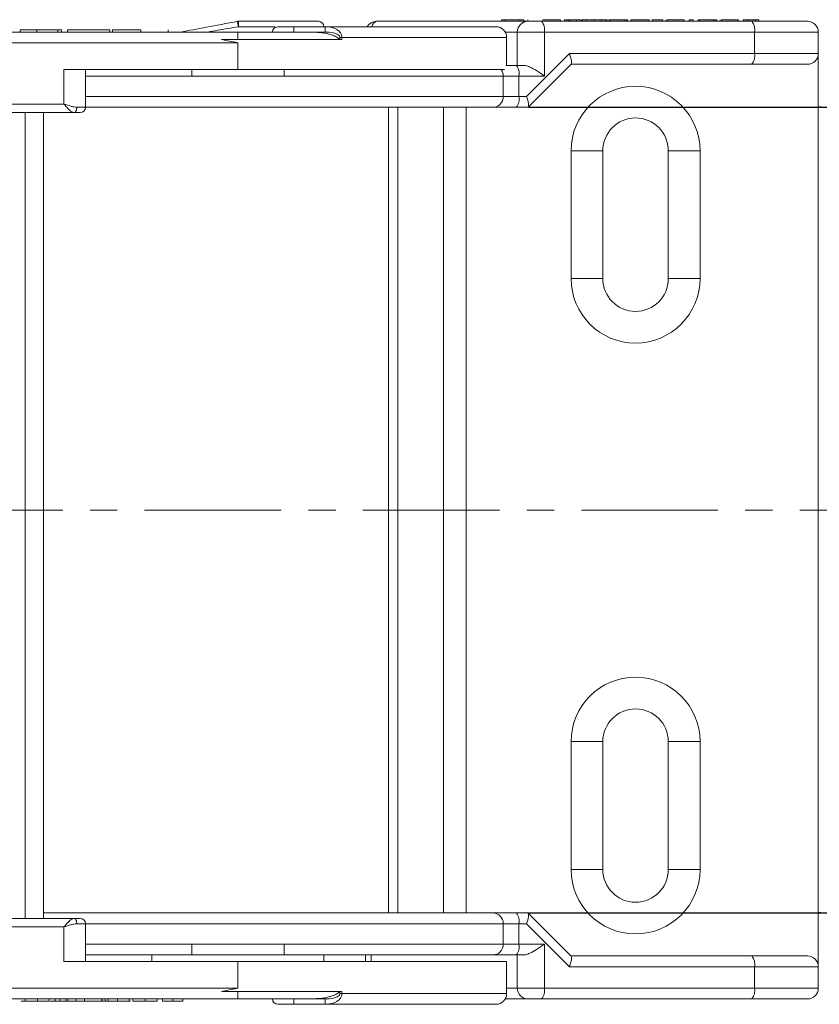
# Model space of a CAD drawing. Header units: millimetres. Extents: x 8853 to 11418, y 45 to 1005.
# Tile 178 of 256: x 11157 to 11231, y 263 to 355. Entities that reach past the tile are written whole.
import ezdxf

# ---------------------------------------------------------------- set-up
doc = ezdxf.new("R2010")
doc.units = ezdxf.units.MM
doc.linetypes.add('CENTERX2', pattern=[20.32, 12.7, -2.54, 2.54, -2.54])
doc.styles.get("Standard").update_dxf_attribs({"font": '仿宋_GB2312_0.TTF', "width": 0.8})
doc.dimstyles.new('ISO-35.1', dxfattribs={"dimtxt": 9, "dimasz": 7.5, "dimexe": 5, "dimexo": 0.625, "dimgap": 2.5, "dimtad": 1, "dimdsep": 46, "dimtxsty": 'Standard', "dimcen": 2.5, "dimadec": 0, "dimazin": 0, "dimtfac": 1, "dimtmove": 0, "dimatfit": 3, "dimfxl": 0, "dimarcsym": 0})

# ---------------------------------------------------------------- blocks, each defined once
blk = doc.blocks.new('*D75')
at = {"color": 0, "lineweight": -2, "transparency": 16777216}
for p, q in [((11204.295, 346.671), (11303.523, 346.671)), ((11298.523, 339.171), (11298.523, 279.171)), ((11204.182, 271.671), (11303.523, 271.671))]:
    blk.add_line(p, q, dxfattribs=at)
at = {"color": 0, "lineweight": 9, "transparency": 16777216}
for points in [[(11297.273, 339.171), (11299.773, 339.171), (11298.523, 346.671)], [(11297.273, 279.171), (11299.773, 279.171), (11298.523, 271.671)]]:
    blk.add_solid(points, dxfattribs=at)
at = {"layer": 'Defpoints', "color": 0, "lineweight": 9, "transparency": 16777216}
for p in [(11203.67, 346.671), (11203.557, 271.671), (11298.523, 271.671)]:
    blk.add_point(p, dxfattribs=at)
at = {"color": 0, "lineweight": 9, "transparency": 16777216, "insert": (11291.523, 309.171), "char_height": 9, "attachment_point": 5, "rotation": 90}
blk.add_mtext('75', dxfattribs=at)

msp = doc.modelspace()

# ---------------------------------------------------------------- linework, layer by layer
at = {"color": 7, "linetype": 'Continuous', "lineweight": 15}
for p, q in [((11201.756, 354.821), (11201.756, 354.671)), ((11201.756, 354.821), (11202.087, 354.821)), ((11202.087, 354.821), (11203.459, 354.821)), ((11202.087, 354.821), (11202.087, 354.671)), ((11203.459, 354.821), (11203.459, 354.671)), ((11203.459, 354.821), (11203.813, 354.821)), ((11203.813, 354.821), (11203.813, 354.671)), ((11204.206, 354.821), (11204.206, 354.671)), ((11205.571, 354.821), (11207.248, 354.821)), ((11207.248, 354.821), (11207.248, 354.671)), ((11207.617, 354.821), (11207.963, 354.821)), ((11207.617, 354.821), (11207.617, 354.671)), ((11207.963, 354.821), (11207.963, 354.671)), ((11208.129, 354.821), (11208.129, 354.671)), ((11208.742, 354.821), (11208.742, 354.671)), ((11208.742, 354.821), (11209.054, 354.821)), ((11209.054, 354.671), (11209.054, 354.821)), ((11209.054, 354.671), (11209.054, 354.821)), ((11209.181, 354.821), (11209.181, 354.671)), ((11209.181, 354.821), (11209.253, 354.821)), ((11209.629, 354.821), (11209.253, 354.821)), ((11209.253, 354.671), (11209.253, 354.821)), ((11209.629, 354.821), (11209.629, 354.671)), ((11210.36, 354.821), (11210.36, 354.671)), ((11211.044, 354.821), (11211.044, 354.671)), ((11211.456, 354.821), (11211.044, 354.821)), ((11211.456, 354.821), (11211.456, 354.671)), ((11211.456, 354.821), (11211.575, 354.821)), ((11211.575, 354.821), (11211.575, 354.671)), ((11211.737, 354.821), (11211.737, 354.671)), ((11211.86, 354.821), (11211.86, 354.671)), ((11211.86, 354.821), (11213.159, 354.821)), ((11213.159, 354.671), (11213.159, 354.821)), ((11213.412, 354.821), (11213.159, 354.821)), ((11213.412, 354.821), (11213.412, 354.671)), ((11213.412, 354.821), (11213.469, 354.821)), ((11213.469, 354.821), (11213.469, 354.671)), ((11213.786, 354.821), (11213.786, 354.671)), ((11213.786, 354.821), (11215.476, 354.821)), ((11215.476, 354.821), (11215.476, 354.671)), ((11215.763, 354.821), (11216.749, 354.821)), ((11215.763, 354.821), (11215.763, 354.671)), ((11216.749, 354.671), (11216.749, 354.821)), ((11217.031, 354.821), (11217.031, 354.671)), ((11217.158, 354.821), (11217.158, 354.671)), ((11217.163, 354.821), (11218.708, 354.821)), ((11218.708, 354.671), (11218.708, 354.821)), ((11218.74, 354.821), (11218.74, 354.671)), ((11219.21, 354.821), (11219.21, 354.671)), ((11219.21, 354.821), (11219.575, 354.821)), ((11219.575, 354.671), (11219.575, 354.821)), ((11220.052, 354.821), (11220.052, 354.671)), ((11220.175, 354.821), (11221.474, 354.821)), ((11220.175, 354.821), (11220.175, 354.671)), ((11221.474, 354.671), (11221.474, 354.821)), ((11221.727, 354.821), (11221.474, 354.821)), ((11221.727, 354.821), (11221.727, 354.671)), ((11221.727, 354.821), (11221.784, 354.821)), ((11221.784, 354.821), (11221.784, 354.671)), ((11222.102, 354.821), (11222.102, 354.671)), ((11222.229, 354.821), (11222.229, 354.671)), ((11222.234, 354.821), (11223.779, 354.821)), ((11223.779, 354.671), (11223.779, 354.821)), ((11223.811, 354.821), (11223.811, 354.671)), ((11224.247, 354.821), (11224.594, 354.821)), ((11224.247, 354.821), (11224.247, 354.671)), ((11224.594, 354.821), (11224.594, 354.671)), ((11224.759, 354.821), (11224.759, 354.671)), ((11225.372, 354.821), (11225.372, 354.671)), ((11225.372, 354.821), (11225.684, 354.821)), ((11225.684, 354.671), (11225.684, 354.821)), ((11225.684, 354.671), (11225.684, 354.821)), ((11156.967, 353.871), (11156.967, 353.671)), ((11158.525, 353.871), (11156.967, 353.871)), ((11158.525, 353.671), (11158.525, 353.871)), ((11160.473, 353.871), (11158.525, 353.871)), ((11160.473, 353.671), (11160.473, 353.871)), ((11160.798, 353.871), (11160.473, 353.871)), ((11160.798, 353.671), (11160.798, 353.871)), ((11161.352, 353.871), (11161.352, 353.671)), ((11165.313, 353.871), (11161.352, 353.871)), ((11165.313, 353.671), (11165.313, 353.871)), ((11165.543, 353.671), (11165.543, 353.871)), ((11168.193, 353.871), (11168.193, 353.671)), ((11170.737, 353.671), (11170.737, 353.871)), ((11184.722, 354.671), (11177.269, 354.671)), ((11180.667, 354.171), (11177.272, 354.171)), ((11182.439, 353.671), (11182.439, 354.171)), ((11185.334, 354.171), (11182.439, 354.171)), ((11185.334, 354.171), (11185.334, 353.671)), ((11190.104, 354.671), (11204.222, 354.671)), ((11205.481, 354.671), (11205.222, 354.671)), ((11205.481, 354.671), (11225.034, 354.671)), ((11177.222, 353.671), (11136.29, 353.671)), ((11186.905, 352.971), (11175.705, 352.971)), ((11177.222, 352.971), (11177.222, 353.671)), ((11183.777, 353.671), (11185.334, 353.671)), ((11186.712, 353.171), (11186.712, 352.971)), ((11186.712, 353.171), (11186.905, 353.171)), ((11186.905, 353.171), (11186.905, 352.971)), ((11202.222, 353.171), (11186.905, 353.171)), ((11202.088, 353.671), (11203.222, 353.671)), ((11202.222, 350.571), (11202.222, 353.171)), ((11205.74, 353.671), (11203.222, 353.671)), ((11203.222, 353.671), (11203.222, 350.571)), ((11205.74, 353.671), (11205.74, 349.571)), ((11225.293, 353.671), (11205.74, 353.671)), ((11225.293, 353.671), (11225.293, 351.671)), ((11231.222, 353.671), (11225.293, 353.671)), ((11231.222, 353.671), (11231.222, 351.671)), ((11137.408, 352.671), (11177.222, 352.671)), ((11177.222, 352.671), (11177.222, 350.171)), ((11208.067, 351.671), (11204.067, 347.671)), ((11225.293, 351.671), (11208.067, 351.671)), ((11225.293, 351.671), (11231.222, 351.671)), ((11231.222, 266.671), (11231.222, 351.671)), ((11161.037, 350.171), (11161.037, 346.971)), ((11161.037, 350.171), (11177.222, 350.171)), ((11163.037, 346.671), (11163.037, 350.171)), ((11177.222, 350.171), (11202.04, 350.171)), ((11203.118, 350.571), (11202.161, 350.571)), ((11203.808, 350.571), (11203.118, 350.571)), ((11204.239, 346.688), (11208.239, 350.688)), ((11208.222, 350.671), (11225.034, 350.671)), ((11172.922, 349.571), (11163.037, 349.571)), ((11181.522, 349.571), (11172.922, 349.571)), ((11201.919, 349.571), (11181.522, 349.571)), ((11201.919, 347.671), (11201.919, 349.571)), ((11201.919, 349.571), (11203.377, 349.571)), ((11203.377, 349.571), (11203.377, 347.671)), ((11205.74, 349.571), (11203.377, 349.571)), ((11201.919, 347.671), (11163.037, 347.671)), ((11203.377, 347.671), (11201.919, 347.671)), ((11204.067, 347.671), (11203.377, 347.671)), ((11161.037, 346.971), (11121.222, 346.971)), ((11163.037, 346.671), (11162.237, 346.671)), ((11200.931, 346.671), (11163.037, 346.671)), ((11191.222, 346.671), (11191.222, 271.641)), ((11192.101, 271.671), (11192.101, 346.671)), ((11196.343, 346.671), (11196.343, 271.671)), ((11198.465, 346.671), (11198.465, 271.671)), ((11203.118, 346.671), (11200.931, 346.671)), ((11204.222, 346.671), (11203.118, 346.671)), ((11204.222, 346.671), (11204.239, 346.688)), ((11161.937, 346.171), (11121.222, 346.171)), ((11157.425, 346.171), (11157.425, 271.171)), ((11159.125, 271.171), (11159.125, 346.171)), ((11208.222, 330.721), (11208.222, 342.621)), ((11211.172, 342.621), (11208.222, 342.621)), ((11211.172, 330.721), (11211.172, 342.621)), ((11220.222, 342.621), (11217.272, 342.621)), ((11217.272, 330.721), (11217.272, 342.621)), ((11220.222, 342.621), (11220.222, 330.721)), ((11208.222, 330.721), (11211.172, 330.721)), ((11217.272, 330.721), (11220.222, 330.721)), ((11208.222, 275.721), (11208.222, 287.621)), ((11211.172, 287.621), (11208.222, 287.621)), ((11211.172, 275.721), (11211.172, 287.621)), ((11217.272, 287.621), (11220.222, 287.621)), ((11217.272, 275.721), (11217.272, 287.621)), ((11220.222, 287.621), (11220.222, 275.721)), ((11208.222, 275.721), (11211.172, 275.721)), ((11217.272, 275.721), (11220.222, 275.721)), ((11200.931, 271.671), (11203.118, 271.671)), ((11203.118, 271.671), (11204.222, 271.671)), ((11204.239, 271.654), (11204.222, 271.671)), ((11208.239, 267.654), (11204.239, 271.654)), ((11121.222, 271.171), (11161.937, 271.171)), ((11121.222, 270.371), (11161.037, 270.371)), ((11161.037, 270.371), (11161.037, 267.171)), ((11163.037, 270.671), (11162.237, 270.671)), ((11163.037, 267.171), (11163.037, 270.671)), ((11163.037, 270.671), (11201.919, 270.671)), ((11201.919, 268.771), (11201.919, 270.671)), ((11201.919, 270.671), (11203.377, 270.671)), ((11203.377, 270.671), (11203.377, 268.771)), ((11203.377, 270.671), (11204.067, 270.671)), ((11204.067, 270.671), (11208.067, 266.671)), ((11163.037, 268.771), (11172.922, 268.771)), ((11172.922, 268.771), (11181.522, 268.771)), ((11181.522, 268.771), (11201.919, 268.771)), ((11203.377, 268.771), (11201.919, 268.771)), ((11203.377, 268.771), (11205.74, 268.771)), ((11205.74, 268.771), (11205.74, 264.671)), ((11163.037, 267.771), (11172.922, 267.771)), ((11169.222, 267.771), (11169.222, 267.171)), ((11181.522, 267.771), (11200.931, 267.771)), ((11185.222, 267.171), (11185.222, 267.771)), ((11189.104, 267.771), (11189.104, 267.171)), ((11189.627, 267.171), (11189.627, 267.771)), ((11200.931, 267.771), (11203.118, 267.771)), ((11203.118, 267.771), (11203.808, 267.771)), ((11203.222, 267.771), (11203.222, 264.671)), ((11225.034, 267.671), (11208.222, 267.671)), ((11177.222, 267.171), (11161.037, 267.171)), ((11177.222, 267.171), (11177.222, 264.671)), ((11202.222, 267.171), (11177.222, 267.171)), ((11202.222, 264.171), (11202.222, 267.171)), ((11208.067, 266.671), (11225.293, 266.671)), ((11225.293, 266.671), (11225.293, 264.671)), ((11231.222, 266.671), (11225.293, 266.671)), ((11231.222, 266.671), (11231.222, 264.671)), ((11177.222, 264.671), (11137.408, 264.671)), ((11175.705, 264.371), (11186.905, 264.371)), ((11177.222, 264.371), (11177.222, 263.671)), ((11186.712, 264.371), (11186.712, 264.171)), ((11186.905, 264.171), (11186.712, 264.171)), ((11186.905, 264.371), (11186.905, 264.171)), ((11186.905, 264.171), (11202.222, 264.171)), ((11203.222, 264.671), (11202.222, 264.671)), ((11205.74, 264.671), (11203.222, 264.671)), ((11205.74, 264.671), (11225.293, 264.671)), ((11225.293, 264.671), (11231.222, 264.671)), ((11136.29, 263.671), (11177.222, 263.671)), ((11157.419, 263.671), (11157.419, 263.471)), ((11158.573, 263.471), (11158.573, 263.671)), ((11159.662, 263.671), (11159.662, 263.471)), ((11159.735, 263.471), (11160.218, 263.471)), ((11160.218, 263.471), (11160.218, 263.671)), ((11160.218, 263.471), (11160.667, 263.471)), ((11160.667, 263.671), (11160.667, 263.471)), ((11160.667, 263.471), (11161.192, 263.471)), ((11161.222, 263.671), (11161.222, 263.471)), ((11161.222, 263.471), (11161.383, 263.471)), ((11161.383, 263.671), (11161.383, 263.471)), ((11162.128, 263.671), (11162.128, 263.471)), ((11162.95, 263.671), (11162.95, 263.471)), ((11164.543, 263.671), (11164.543, 263.471)), ((11164.599, 263.671), (11164.599, 263.471)), ((11164.599, 263.471), (11164.808, 263.471)), ((11164.874, 263.671), (11164.874, 263.471)), ((11165.142, 263.671), (11165.142, 263.471)), ((11166.03, 263.471), (11166.03, 263.671)), ((11167.073, 263.471), (11167.215, 263.471)), ((11167.117, 263.671), (11167.117, 263.471)), ((11167.449, 263.671), (11167.449, 263.471)), ((11168.603, 263.471), (11168.603, 263.671)), ((11169.692, 263.671), (11169.692, 263.471)), ((11170.203, 263.671), (11170.203, 263.471)), ((11171.166, 263.471), (11171.166, 263.671)), ((11172.088, 263.671), (11172.088, 263.471)), ((11182.439, 263.171), (11182.439, 263.671)), ((11182.439, 263.171), (11185.334, 263.171)), ((11185.334, 263.671), (11183.777, 263.671)), ((11185.334, 263.671), (11185.334, 263.171)), ((11204.222, 263.671), (11202.088, 263.671)), ((11225.034, 263.671), (11205.481, 263.671))]:
    msp.add_line(p, q, dxfattribs=at)
at = {"color": 7, "linetype": 'Continuous', "lineweight": 25}
for p, q in [((11231.422, 346.671), (11231.222, 346.671)), ((11231.422, 271.671), (11231.222, 271.671))]:
    msp.add_line(p, q, dxfattribs=at)
at = {"color": 1, "linetype": 'CENTERX2', "lineweight": 13}
msp.add_line((11242.199, 309.171), (10571.259, 309.171), dxfattribs=at)
at = {"color": 7, "linetype": 'Continuous', "lineweight": 15, "flags": 128}
for points in [[(11161.937, 346.171), (11161.995, 346.181), (11162.051, 346.209), (11162.103, 346.256), (11162.149, 346.318), (11162.186, 346.393), (11162.214, 346.48), (11162.231, 346.574), (11162.237, 346.671)], [(11161.937, 271.171), (11161.995, 271.162), (11162.051, 271.133), (11162.103, 271.087), (11162.149, 271.025), (11162.186, 270.949), (11162.214, 270.863), (11162.231, 270.769), (11162.237, 270.671)]]:
    msp.add_lwpolyline(points, dxfattribs=at)
at = {"color": 7, "linetype": 'Continuous', "lineweight": 15}
for centre, radius, start, end in [((11177.269, 354.171), 0.5, 90, 100.61966), ((11157.095, 354.296), 20.177, 359.64505, 1.06495), ((11180.939, 353.671), 0.5, 90, 180), ((11184.722, 354.171), 0.5, 360, 90), ((11190.104, 353.671), 1, 90, 149.31685), ((11190.282, 354.105), 0.593, 107.45091, 172.63031), ((11201.222, 353.171), 1, 0, 90), ((11204.222, 353.671), 1, 90.00002, 180.00002), ((11204.58, 353.905), 1.183, 348.63095, 40.39069), ((11224.133, 353.905), 1.183, 348.63095, 40.39069), ((11230.222, 353.671), 1, 0, 90), ((11224.133, 351.438), 1.183, 319.60931, 11.36905), ((11230.222, 351.671), 1, 270, 0), ((11200.911, 349.572), 1.007, 359.956, 36.49633), ((11202.217, 349.805), 1.183, 348.63095, 40.39069), ((11214.222, 342.621), 6, 0, 180), ((11200.925, 347.665), 0.994, 270.3518, 0.34753), ((11202.217, 347.438), 1.183, 319.60931, 11.36905), ((11162.537, 346.671), 0.5, 270, 0), ((11214.222, 342.621), 3.05, 0, 180), ((11214.222, 330.721), 6, 180, 0), ((11214.222, 330.721), 3.05, 180, 0), ((11214.222, 287.621), 6, 0, 180), ((11214.222, 287.621), 3.05, 0, 180), ((11214.222, 275.721), 6, 180, 0), ((11214.222, 275.721), 3.05, 180, 0), ((11200.925, 270.677), 0.994, 359.65247, 89.6482), ((11202.217, 270.905), 1.183, 348.63095, 40.39069), ((11162.537, 270.671), 0.5, 0, 90), ((11200.925, 268.765), 0.994, 270.3518, 0.34753), ((11202.217, 268.538), 1.183, 319.60931, 11.36905), ((11224.133, 266.905), 1.183, 348.63095, 40.39069), ((11230.222, 266.671), 1, 0, 90), ((11201.222, 264.171), 1, 270, 0), ((11204.222, 264.671), 1, 179.99998, 269.99998), ((11204.58, 264.438), 1.183, 319.60931, 11.36905), ((11224.133, 264.438), 1.183, 319.60931, 11.36905), ((11230.222, 264.671), 1, 270, 0), ((11180.939, 263.671), 0.5, 180, 270)]:
    msp.add_arc(centre, radius, start, end, dxfattribs=at)
for centre, major_axis, start_param, end_param in [((11207.808, 351.671), (-0.412, 0.996), 3.233618, 4.620364), ((11203.808, 347.671), (-0.412, 0.996), 3.233618, 4.620364), ((11203.808, 270.671), (0.412, 0.996), 4.804414, 6.19116), ((11207.808, 266.671), (0.412, 0.996), 4.804414, 6.19116)]:
    msp.add_ellipse(centre, major_axis=major_axis, ratio=0.222797, start_param=start_param, end_param=end_param, dxfattribs=at)
for points, knots in [([(11207.968, 354.821), (11207.969, 354.821), (11207.971, 354.821), (11207.994, 354.821), (11208.06, 354.821), (11208.11, 354.821), (11208.129, 354.821)], [0, 0, 0, 0, 0.23144, 0.617962, 0.84928, 1, 1, 1, 1]), ([(11208.129, 354.821), (11208.162, 354.821), (11208.228, 354.821), (11208.352, 354.821), (11208.472, 354.821), (11208.577, 354.821), (11208.658, 354.821), (11208.693, 354.821), (11208.71, 354.821), (11208.718, 354.821), (11208.724, 354.821), (11208.729, 354.821), (11208.732, 354.821), (11208.734, 354.821), (11208.735, 354.821), (11208.737, 354.821), (11208.738, 354.821), (11208.739, 354.821), (11208.741, 354.821), (11208.741, 354.821), (11208.742, 354.821)], [0, 0, 0, 0, 0.109177, 0.218957, 0.351314, 0.453069, 0.554678, 0.69302, 0.73039, 0.767757, 0.805121, 0.842483, 0.861163, 0.879843, 0.898522, 0.917202, 0.935882, 0.954561, 0.973241, 1, 1, 1, 1]), ([(11210.36, 354.821), (11210.336, 354.821), (11210.288, 354.821), (11210.189, 354.821), (11210.063, 354.821), (11209.918, 354.821), (11209.773, 354.821), (11209.677, 354.821), (11209.629, 354.821)], [0, 0, 0, 0, 0.110868, 0.221932, 0.416453, 0.610972, 0.805486, 1, 1, 1, 1]), ([(11211.044, 354.821), (11211.038, 354.821), (11211.025, 354.821), (11211.005, 354.821), (11210.989, 354.821), (11210.972, 354.821), (11210.959, 354.821), (11210.943, 354.821), (11210.93, 354.821), (11210.913, 354.821), (11210.9, 354.821), (11210.884, 354.821), (11210.871, 354.821), (11210.854, 354.821), (11210.841, 354.821), (11210.825, 354.821), (11210.812, 354.821), (11210.795, 354.821), (11210.782, 354.821), (11210.766, 354.821), (11210.753, 354.821), (11210.736, 354.821), (11210.723, 354.821), (11210.707, 354.821), (11210.694, 354.821), (11210.677, 354.821), (11210.664, 354.821), (11210.648, 354.821), (11210.635, 354.821), (11210.619, 354.821), (11210.605, 354.821), (11210.589, 354.821), (11210.573, 354.821), (11210.556, 354.821), (11210.54, 354.821), (11210.524, 354.821), (11210.508, 354.821), (11210.492, 354.821), (11210.479, 354.821), (11210.463, 354.821), (11210.441, 354.821), (11210.417, 354.821), (11210.396, 354.821), (11210.384, 354.821), (11210.373, 354.821), (11210.365, 354.821), (11210.36, 354.821)], [0, 0, 0, 0, 0.028234, 0.056468, 0.084701, 0.098818, 0.127052, 0.141169, 0.169403, 0.18352, 0.211753, 0.22587, 0.254104, 0.268221, 0.296455, 0.310572, 0.338806, 0.352922, 0.381156, 0.395273, 0.423507, 0.437624, 0.465858, 0.479974, 0.508208, 0.522325, 0.550559, 0.564676, 0.59291, 0.607027, 0.63526, 0.649377, 0.677611, 0.705845, 0.719962, 0.748196, 0.776429, 0.790546, 0.81878, 0.832897, 0.861131, 0.917601, 0.945835, 0.959952, 0.974069, 1, 1, 1, 1]), ([(11211.751, 354.821), (11211.745, 354.821), (11211.735, 354.821), (11211.781, 354.821), (11211.8, 354.821)], [0, 0, 0, 0, 0.607375, 1, 1, 1, 1]), ([(11220.066, 354.821), (11220.06, 354.821), (11220.05, 354.821), (11220.097, 354.821), (11220.115, 354.821)], [0, 0, 0, 0, 0.607375, 1, 1, 1, 1]), ([(11224.598, 354.821), (11224.599, 354.821), (11224.601, 354.821), (11224.625, 354.821), (11224.691, 354.821), (11224.74, 354.821), (11224.759, 354.821)], [0, 0, 0, 0, 0.23144, 0.617962, 0.84928, 1, 1, 1, 1]), ([(11224.759, 354.821), (11224.792, 354.821), (11224.858, 354.821), (11224.982, 354.821), (11225.102, 354.821), (11225.207, 354.821), (11225.289, 354.821), (11225.323, 354.821), (11225.341, 354.821), (11225.348, 354.821), (11225.355, 354.821), (11225.359, 354.821), (11225.362, 354.821), (11225.364, 354.821), (11225.366, 354.821), (11225.367, 354.821), (11225.369, 354.821), (11225.37, 354.821), (11225.371, 354.821), (11225.371, 354.821), (11225.372, 354.821)], [0, 0, 0, 0, 0.109177, 0.218957, 0.351314, 0.453069, 0.554678, 0.69302, 0.73039, 0.767757, 0.805121, 0.842483, 0.861163, 0.879843, 0.898522, 0.917202, 0.935882, 0.954561, 0.973241, 1, 1, 1, 1]), ([(11168.193, 353.871), (11168.06, 353.871), (11167.573, 353.871), (11166.845, 353.871), (11166.175, 353.871), (11165.758, 353.871), (11165.566, 353.871), (11165.55, 353.871), (11165.543, 353.871)], [0, 0, 0, 0, 0.095574, 0.349117, 0.516447, 0.683176, 0.865288, 1, 1, 1, 1]), ([(11171.889, 353.671), (11172.657, 353.815), (11174.211, 354.107), (11176.18, 354.476), (11177.176, 354.663)], [0, 0, 0, 0, 0.494033, 1, 1, 1, 1]), ([(11177.272, 354.171), (11176.613, 354.057), (11175.622, 353.885), (11174.706, 353.725), (11174.4, 353.671)], [0, 0, 0, 0, 0.664928, 1, 1, 1, 1]), ([(11177.176, 354.663), (11177.178, 354.656), (11177.181, 354.646), (11177.193, 354.585), (11177.205, 354.523), (11177.22, 354.445), (11177.242, 354.331), (11177.26, 354.233), (11177.272, 354.171)], [0, 0, 0, 0, 0.241716, 0.368795, 0.499987, 0.622903, 0.760551, 1, 1, 1, 1]), ([(11182.439, 354.171), (11182.251, 354.171), (11181.959, 354.171), (11181.61, 354.171), (11181.371, 354.171), (11181.177, 354.171), (11180.991, 354.171), (11180.959, 354.171), (11180.939, 354.171)], [0, 0, 0, 0, 0.239443, 0.369607, 0.5, 0.630164, 0.760557, 1, 1, 1, 1]), ([(11185.334, 354.171), (11185.502, 354.162), (11185.839, 354.145), (11186.249, 354.008), (11186.541, 353.832), (11186.732, 353.653), (11186.875, 353.432), (11186.895, 353.256), (11186.905, 353.171)], [0, 0, 0, 0, 0.250219, 0.498674, 0.632025, 0.748832, 0.880189, 1, 1, 1, 1]), ([(11201.222, 354.171), (11201.172, 354.171), (11201.07, 354.171), (11200.232, 354.171), (11198.863, 354.171), (11196.933, 354.171), (11194.519, 354.171), (11191.709, 354.171), (11188.641, 354.171), (11186.423, 354.171), (11185.334, 354.171)], [0, 0, 0, 0, 0.119843, 0.244, 0.371208, 0.5, 0.628792, 0.756, 0.880157, 1, 1, 1, 1]), ([(11205.222, 354.671), (11205.091, 354.671), (11204.829, 354.671), (11204.498, 354.671), (11204.267, 354.671), (11204.237, 354.671), (11204.222, 354.671)], [0, 0, 0, 0, 0.250464, 0.500702, 0.750559, 1, 1, 1, 1]), ([(11230.222, 354.671), (11230.149, 354.671), (11230.004, 354.671), (11228.857, 354.671), (11227.708, 354.671), (11227.008, 354.671), (11226.695, 354.671), (11226.046, 354.671), (11225.388, 354.671), (11225.034, 354.671)], [0, 0, 0, 0, 0.249794, 0.499589, 0.756189, 0.758197, 0.773895, 0.878145, 1, 1, 1, 1]), ([(11177.222, 352.671), (11177.212, 352.673), (11176.706, 352.774), (11176.201, 352.874), (11175.705, 352.971)], [0, 0, 0, 0, 0.020442, 1, 1, 1, 1]), ([(11186.691, 352.971), (11186.644, 353.019), (11186.549, 353.117), (11186.295, 353.273), (11185.931, 353.421), (11185.345, 353.565), (11184.622, 353.656), (11184.06, 353.666), (11183.777, 353.671)], [0, 0, 0, 0, 0.065491, 0.133589, 0.289109, 0.448973, 0.722973, 1, 1, 1, 1]), ([(11185.334, 353.671), (11185.593, 353.66), (11185.982, 353.643), (11186.419, 353.502), (11186.614, 353.373), (11186.686, 353.279), (11186.708, 353.217), (11186.711, 353.186), (11186.712, 353.171)], [0, 0, 0, 0, 0.497178, 0.747712, 0.873459, 0.94103, 0.970982, 1, 1, 1, 1]), ([(11172.922, 349.571), (11172.922, 349.699), (11172.922, 349.894), (11172.922, 350.09), (11172.922, 350.156), (11172.922, 350.171)], [0, 0, 0, 0, 0.594945, 0.904394, 1, 1, 1, 1]), ([(11181.522, 349.571), (11181.522, 349.699), (11181.522, 349.894), (11181.522, 350.09), (11181.522, 350.156), (11181.522, 350.171)], [0, 0, 0, 0, 0.5954671, 0.9052155, 1, 1, 1, 1]), ([(11205.74, 349.571), (11205.737, 349.573), (11205.501, 349.746), (11205.054, 350.059), (11204.454, 350.398), (11204.048, 350.553), (11203.867, 350.567), (11203.808, 350.571)], [0, 0, 0, 0, 0.003812, 0.383303, 0.684519, 0.897222, 1, 1, 1, 1]), ([(11225.034, 350.671), (11225.733, 350.671), (11227.17, 350.671), (11228.305, 350.671), (11228.812, 350.671), (11229.281, 350.671), (11229.815, 350.671), (11230.08, 350.671), (11230.166, 350.671), (11230.21, 350.671), (11230.218, 350.671), (11230.222, 350.671)], [0, 0, 0, 0, 0.242913, 0.49944, 0.501269, 0.517474, 0.756204, 0.878037, 0.884243, 0.938823, 1, 1, 1, 1]), ([(11161.037, 346.971), (11161.246, 346.902), (11161.561, 346.797), (11161.961, 346.691), (11162.145, 346.678), (11162.237, 346.671)], [0, 0, 0, 0, 0.499561, 0.749316, 1, 1, 1, 1]), ([(11161.937, 346.171), (11161.879, 346.184), (11161.755, 346.212), (11161.544, 346.398), (11161.299, 346.656), (11161.134, 346.855), (11161.037, 346.971)], [0, 0, 0, 0, 0.234585, 0.49913, 0.707189, 1, 1, 1, 1]), ([(11161.937, 346.171), (11162.025, 346.171), (11162.202, 346.171), (11162.388, 346.171), (11162.514, 346.171), (11162.529, 346.171), (11162.537, 346.171)], [0, 0, 0, 0, 0.250098, 0.500005, 0.750098, 1, 1, 1, 1]), ([(11159.125, 271.671), (11159.311, 271.671), (11160.425, 271.671), (11163.116, 271.671), (11167.003, 271.671), (11171.151, 271.671), (11175.363, 271.671), (11179.66, 271.671), (11184.022, 271.671), (11188.294, 271.671), (11192.225, 271.671), (11195.587, 271.671), (11198.198, 271.671), (11200.053, 271.671), (11200.643, 271.671), (11200.931, 271.671)], [0, 0, 0, 0, 0.017161, 0.102694, 0.186459, 0.266701, 0.343259, 0.420651, 0.502122, 0.586567, 0.672387, 0.75817, 0.842077, 0.922992, 1, 1, 1, 1]), ([(11161.037, 270.371), (11161.134, 270.488), (11161.299, 270.687), (11161.544, 270.945), (11161.755, 271.131), (11161.879, 271.158), (11161.937, 271.171)], [0, 0, 0, 0, 0.2927896, 0.5008698, 0.7654034, 1, 1, 1, 1]), ([(11161.037, 270.371), (11161.246, 270.441), (11161.561, 270.546), (11161.961, 270.651), (11162.145, 270.665), (11162.237, 270.671)], [0, 0, 0, 0, 0.499561, 0.749316, 1, 1, 1, 1]), ([(11162.537, 271.171), (11162.529, 271.171), (11162.514, 271.171), (11162.388, 271.171), (11162.202, 271.171), (11162.025, 271.171), (11161.937, 271.171)], [0, 0, 0, 0, 0.250098, 0.500005, 0.750098, 1, 1, 1, 1]), ([(11172.922, 268.771), (11172.922, 268.642), (11172.922, 268.446), (11172.922, 268.213), (11172.922, 268.02), (11172.921, 267.875), (11172.922, 267.786), (11172.922, 267.776), (11172.922, 267.771)], [0, 0, 0, 0, 0.2435854, 0.3702931, 0.5000413, 0.7185361, 0.8515029, 1, 1, 1, 1]), ([(11181.522, 268.771), (11181.522, 268.642), (11181.522, 268.446), (11181.522, 268.213), (11181.522, 268.02), (11181.523, 267.875), (11181.522, 267.786), (11181.522, 267.776), (11181.522, 267.771)], [0, 0, 0, 0, 0.243587, 0.370294, 0.500041, 0.718538, 0.851505, 1, 1, 1, 1]), ([(11205.74, 268.771), (11205.737, 268.77), (11205.501, 268.596), (11205.054, 268.284), (11204.454, 267.945), (11204.048, 267.789), (11203.867, 267.776), (11203.808, 267.771)], [0, 0, 0, 0, 0.003812, 0.383303, 0.684519, 0.897222, 1, 1, 1, 1]), ([(11230.222, 267.671), (11230.154, 267.671), (11230.014, 267.671), (11229.249, 267.671), (11228.739, 267.671), (11228.256, 267.671), (11227.387, 267.671), (11226.405, 267.671), (11225.896, 267.671), (11225.551, 267.671), (11225.213, 267.671), (11225.034, 267.671)], [0, 0, 0, 0, 0.242913, 0.49944, 0.501269, 0.517474, 0.756204, 0.878037, 0.884243, 0.938823, 1, 1, 1, 1]), ([(11177.222, 264.671), (11177.212, 264.669), (11176.911, 264.609), (11176.405, 264.508), (11175.91, 264.411), (11175.705, 264.371)], [0, 0, 0, 0, 0.02044, 0.595757, 1, 1, 1, 1]), ([(11183.777, 263.671), (11184.11, 263.678), (11184.782, 263.693), (11185.547, 263.813), (11186.058, 263.972), (11186.307, 264.08), (11186.527, 264.207), (11186.636, 264.316), (11186.691, 264.371)], [0, 0, 0, 0, 0.3267332, 0.6580016, 0.7533566, 0.8496275, 0.9236027, 1, 1, 1, 1]), ([(11186.905, 264.171), (11186.895, 264.087), (11186.875, 263.91), (11186.732, 263.69), (11186.541, 263.511), (11186.249, 263.334), (11185.839, 263.198), (11185.502, 263.18), (11185.334, 263.171)], [0, 0, 0, 0, 0.119802, 0.251168, 0.367952, 0.501326, 0.749781, 1, 1, 1, 1]), ([(11186.712, 264.171), (11186.711, 264.156), (11186.708, 264.126), (11186.686, 264.063), (11186.614, 263.969), (11186.419, 263.841), (11185.982, 263.7), (11185.593, 263.683), (11185.334, 263.671)], [0, 0, 0, 0, 0.02892, 0.058841, 0.126521, 0.252272, 0.502811, 1, 1, 1, 1]), ([(11157.038, 263.471), (11157.14, 263.471), (11157.4, 263.471), (11157.555, 263.471), (11157.574, 263.471), (11157.582, 263.471)], [0, 0, 0, 0, 0.271792, 0.69037, 1, 1, 1, 1]), ([(11157.419, 263.471), (11157.432, 263.471), (11157.458, 263.471), (11157.685, 263.471), (11157.986, 263.471), (11158.296, 263.471), (11158.497, 263.471), (11158.573, 263.471)], [0, 0, 0, 0, 0.228572, 0.459007, 0.660095, 0.870765, 1, 1, 1, 1]), ([(11158.573, 263.471), (11158.709, 263.471), (11158.96, 263.471), (11159.283, 263.471), (11159.515, 263.471), (11159.63, 263.471), (11159.654, 263.471), (11159.662, 263.471)], [0, 0, 0, 0, 0.249595, 0.46063, 0.671469, 0.886859, 1, 1, 1, 1]), ([(11161.383, 263.471), (11161.446, 263.471), (11161.572, 263.471), (11161.726, 263.471), (11161.849, 263.471), (11161.944, 263.471), (11162.037, 263.471), (11162.098, 263.471), (11162.128, 263.471)], [0, 0, 0, 0, 0.237022, 0.475091, 0.605871, 0.736859, 0.868386, 1, 1, 1, 1]), ([(11162.128, 263.471), (11162.189, 263.471), (11162.312, 263.471), (11162.477, 263.471), (11162.616, 263.471), (11162.726, 263.471), (11162.838, 263.471), (11162.912, 263.471), (11162.95, 263.471)], [0, 0, 0, 0, 0.236029, 0.474761, 0.60501, 0.7357, 0.867655, 1, 1, 1, 1]), ([(11162.95, 263.471), (11163.084, 263.471), (11163.386, 263.471), (11163.825, 263.471), (11164.194, 263.471), (11164.483, 263.471), (11164.52, 263.471), (11164.543, 263.471)], [0, 0, 0, 0, 0.150098, 0.337156, 0.525352, 0.708308, 1, 1, 1, 1]), ([(11165.142, 263.471), (11165.103, 263.471), (11165.025, 263.471), (11164.944, 263.471), (11164.893, 263.471), (11164.876, 263.471), (11164.874, 263.471), (11164.874, 263.471)], [0, 0, 0, 0, 0.228036, 0.461347, 0.689746, 0.923403, 1, 1, 1, 1]), ([(11166.03, 263.471), (11165.963, 263.471), (11165.828, 263.471), (11165.63, 263.471), (11165.443, 263.471), (11165.304, 263.471), (11165.207, 263.471), (11165.163, 263.471), (11165.142, 263.471)], [0, 0, 0, 0, 0.195914, 0.39631, 0.592972, 0.797743, 0.898464, 1, 1, 1, 1]), ([(11166.03, 263.471), (11166.166, 263.471), (11166.412, 263.471), (11166.731, 263.471), (11166.958, 263.471), (11167.081, 263.471), (11167.107, 263.471), (11167.117, 263.471)], [0, 0, 0, 0, 0.2483792, 0.4510276, 0.6537324, 0.857674, 1, 1, 1, 1]), ([(11167.449, 263.471), (11167.462, 263.471), (11167.488, 263.471), (11167.715, 263.471), (11168.016, 263.471), (11168.326, 263.471), (11168.527, 263.471), (11168.603, 263.471)], [0, 0, 0, 0, 0.228572, 0.459007, 0.660095, 0.870765, 1, 1, 1, 1]), ([(11168.603, 263.471), (11168.739, 263.471), (11168.99, 263.471), (11169.313, 263.471), (11169.545, 263.471), (11169.66, 263.471), (11169.684, 263.471), (11169.692, 263.471)], [0, 0, 0, 0, 0.249595, 0.46063, 0.671469, 0.886859, 1, 1, 1, 1]), ([(11170.203, 263.471), (11170.206, 263.471), (11170.213, 263.471), (11170.315, 263.471), (11170.52, 263.471), (11170.773, 263.471), (11170.999, 263.471), (11171.141, 263.471), (11171.166, 263.471)], [0, 0, 0, 0, 0.230985, 0.464973, 0.609952, 0.754605, 0.955682, 1, 1, 1, 1]), ([(11171.166, 263.471), (11171.302, 263.471), (11171.524, 263.471), (11171.797, 263.471), (11171.976, 263.471), (11172.079, 263.471), (11172.085, 263.471), (11172.088, 263.471)], [0, 0, 0, 0, 0.257051, 0.4188059, 0.5813296, 0.7801411, 1, 1, 1, 1]), ([(11180.939, 263.171), (11180.959, 263.171), (11180.991, 263.171), (11181.177, 263.171), (11181.371, 263.171), (11181.61, 263.171), (11181.959, 263.171), (11182.251, 263.171), (11182.439, 263.171)], [0, 0, 0, 0, 0.239443, 0.369607, 0.5, 0.630164, 0.760557, 1, 1, 1, 1]), ([(11185.334, 263.171), (11186.423, 263.171), (11188.641, 263.171), (11191.709, 263.171), (11194.519, 263.171), (11196.933, 263.171), (11198.863, 263.171), (11200.232, 263.171), (11201.07, 263.171), (11201.172, 263.171), (11201.222, 263.171)], [0, 0, 0, 0, 0.119843, 0.244, 0.371208, 0.5, 0.628792, 0.756, 0.880157, 1, 1, 1, 1]), ([(11205.481, 263.671), (11205.406, 263.671), (11205.256, 263.671), (11205.026, 263.671), (11204.806, 263.671), (11204.609, 263.671), (11204.442, 263.671), (11204.319, 263.671), (11204.237, 263.671), (11204.227, 263.671), (11204.222, 263.671)], [0, 0, 0, 0, 0.124851, 0.249992, 0.374699, 0.499992, 0.624699, 0.749992, 0.874851, 1, 1, 1, 1]), ([(11230.222, 263.671), (11230.153, 263.671), (11230.012, 263.671), (11228.87, 263.671), (11227.173, 263.671), (11225.734, 263.671), (11225.034, 263.671)], [0, 0, 0, 0, 0.243185, 0.5, 0.756815, 1, 1, 1, 1])]:
    msp.add_open_spline(points, degree=3, knots=knots, dxfattribs=at)
for points in [[(11177.222, 353.671), (11178.33, 353.671), (11180.547, 353.671), (11182.7, 353.671), (11183.777, 353.671)], [(11172.922, 267.771), (11174.355, 267.771), (11177.222, 267.771), (11180.089, 267.771), (11181.522, 267.771)], [(11183.777, 263.671), (11182.7, 263.671), (11180.547, 263.671), (11178.33, 263.671), (11177.222, 263.671)]]:
    msp.add_open_spline(points, degree=3, dxfattribs=at)

# ---------------------------------------------------------------- dimensions: what is measured, and where the dimension line sits
at = {"color": 5, "lineweight": 9}
dim = msp.add_linear_dim(base=(11298.523, 271.671), p1=(11203.67, 346.671), p2=(11203.557, 271.671), angle=90, dimstyle='ISO-35.1', dxfattribs=at)
dim.commit()
dim.dimension.update_dxf_attribs({"geometry": '*D75', "text_midpoint": (11291.523, 309.171)})

doc.saveas('drawing.dxf')
